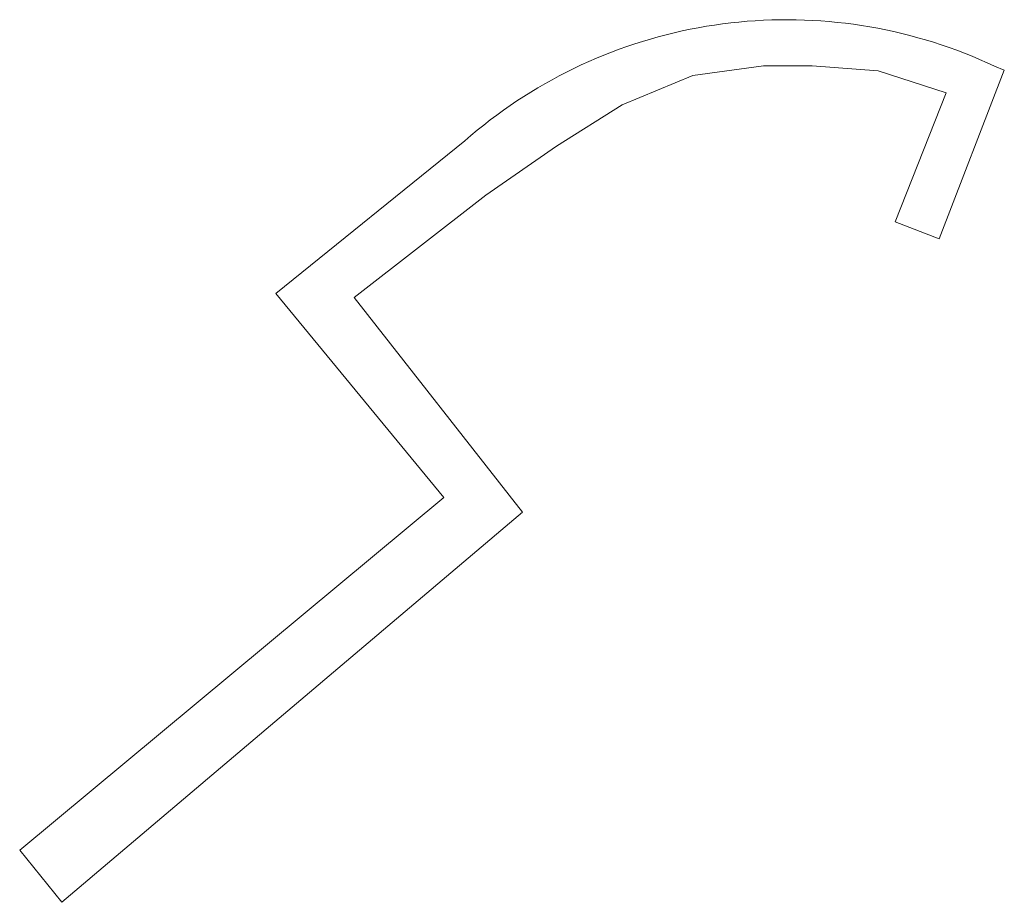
# Model space of a CAD drawing. Extents: x 212171 to 228808, y 571701 to 593093.
# Tile 35 of 97: x 222296 to 222315, y 584807 to 584824. Entities that reach past the tile are written whole.
import ezdxf

# ---------------------------------------------------------------- set-up
doc = ezdxf.new("R2010")
doc.units = 0
doc.layers.add('016 Alles planjaar 2023', color=72, linetype='Continuous', lineweight=20, true_color=0x1e90ff)

msp = doc.modelspace()

# ---------------------------------------------------------------- hatches: boundary and pattern name
at = {"layer": '016 Alles planjaar 2023', "true_color": 0x1e90ff}
h = msp.add_hatch(dxfattribs=at)
h.set_pattern_fill('DQ_CLEAR', color=72, style=0)
h.set_pattern_definition([])
h.paths.add_polyline_path([(222295.651, 584808.239), (222296.469, 584807.228), (222305.396, 584814.788), (222302.137, 584818.946), (222304.688, 584820.93), (222306.057, 584821.875), (222307.333, 584822.678), (222308.702, 584823.245), (222310.072, 584823.434), (222311.017, 584823.434), (222312.292, 584823.34), (222313.615, 584822.914), (222312.623, 584820.41), (222313.475, 584820.081), (222314.739, 584823.352), (222314.55, 584823.427), (222314.406, 584823.494), (222314.26, 584823.558), (222314.113, 584823.619), (222313.966, 584823.678), (222313.817, 584823.735), (222313.667, 584823.789), (222313.517, 584823.841), (222313.366, 584823.89), (222313.214, 584823.936), (222313.061, 584823.98), (222312.907, 584824.022), (222312.753, 584824.061), (222312.598, 584824.097), (222312.442, 584824.131), (222312.286, 584824.162), (222312.13, 584824.19), (222311.973, 584824.216), (222311.816, 584824.239), (222311.658, 584824.259), (222311.5, 584824.277), (222311.341, 584824.292), (222311.183, 584824.305), (222311.024, 584824.315), (222310.865, 584824.322), (222310.706, 584824.326), (222310.547, 584824.328), (222310.388, 584824.327), (222310.229, 584824.324), (222310.07, 584824.318), (222309.911, 584824.309), (222309.753, 584824.297), (222309.594, 584824.283), (222309.436, 584824.266), (222309.278, 584824.247), (222309.121, 584824.225), (222308.963, 584824.2), (222308.807, 584824.172), (222308.651, 584824.142), (222308.495, 584824.11), (222308.34, 584824.074), (222308.185, 584824.037), (222308.031, 584823.996), (222307.878, 584823.953), (222307.726, 584823.907), (222307.574, 584823.859), (222307.423, 584823.809), (222307.274, 584823.755), (222307.125, 584823.7), (222306.977, 584823.641), (222306.83, 584823.581), (222306.684, 584823.517), (222306.539, 584823.452), (222306.395, 584823.384), (222306.252, 584823.313), (222306.111, 584823.24), (222305.971, 584823.165), (222305.832, 584823.088), (222305.694, 584823.008), (222305.558, 584822.926), (222305.423, 584822.841), (222305.29, 584822.755), (222305.158, 584822.666), (222305.028, 584822.575), (222304.899, 584822.481), (222304.771, 584822.386), (222304.646, 584822.288), (222304.522, 584822.189), (222304.4, 584822.087), (222304.279, 584821.983), (222300.616, 584819.023), (222303.873, 584815.073), (222295.651, 584808.239)])

# ---------------------------------------------------------------- linework, layer by layer
at = {"layer": '016 Alles planjaar 2023', "color": 14, "true_color": 0x004000}
msp.add_lwpolyline([(222295.651, 584808.239), (222296.469, 584807.228), (222305.396, 584814.788), (222302.137, 584818.946), (222304.688, 584820.93), (222306.057, 584821.875), (222307.333, 584822.678), (222308.702, 584823.245), (222310.072, 584823.434), (222311.017, 584823.434), (222312.292, 584823.34), (222313.615, 584822.914), (222312.623, 584820.41), (222313.475, 584820.081), (222314.739, 584823.352), (222314.55, 584823.427), (222314.406, 584823.494), (222314.26, 584823.558), (222314.113, 584823.619), (222313.966, 584823.678), (222313.817, 584823.735), (222313.667, 584823.789), (222313.517, 584823.841), (222313.366, 584823.89), (222313.214, 584823.936), (222313.061, 584823.98), (222312.907, 584824.022), (222312.753, 584824.061), (222312.598, 584824.097), (222312.442, 584824.131), (222312.286, 584824.162), (222312.13, 584824.19), (222311.973, 584824.216), (222311.816, 584824.239), (222311.658, 584824.259), (222311.5, 584824.277), (222311.341, 584824.292), (222311.183, 584824.305), (222311.024, 584824.315), (222310.865, 584824.322), (222310.706, 584824.326), (222310.547, 584824.328), (222310.388, 584824.327), (222310.229, 584824.324), (222310.07, 584824.318), (222309.911, 584824.309), (222309.753, 584824.297), (222309.594, 584824.283), (222309.436, 584824.266), (222309.278, 584824.247), (222309.121, 584824.225), (222308.963, 584824.2), (222308.807, 584824.172), (222308.651, 584824.142), (222308.495, 584824.11), (222308.34, 584824.074), (222308.185, 584824.037), (222308.031, 584823.996), (222307.878, 584823.953), (222307.726, 584823.907), (222307.574, 584823.859), (222307.423, 584823.809), (222307.274, 584823.755), (222307.125, 584823.7), (222306.977, 584823.641), (222306.83, 584823.581), (222306.684, 584823.517), (222306.539, 584823.452), (222306.395, 584823.384), (222306.252, 584823.313), (222306.111, 584823.24), (222305.971, 584823.165), (222305.832, 584823.088), (222305.694, 584823.008), (222305.558, 584822.926), (222305.423, 584822.841), (222305.29, 584822.755), (222305.158, 584822.666), (222305.028, 584822.575), (222304.899, 584822.481), (222304.771, 584822.386), (222304.646, 584822.288), (222304.522, 584822.189), (222304.4, 584822.087), (222304.279, 584821.983), (222300.616, 584819.023), (222303.873, 584815.073), (222295.651, 584808.239)], close=True, dxfattribs=at)

doc.saveas('drawing.dxf')
